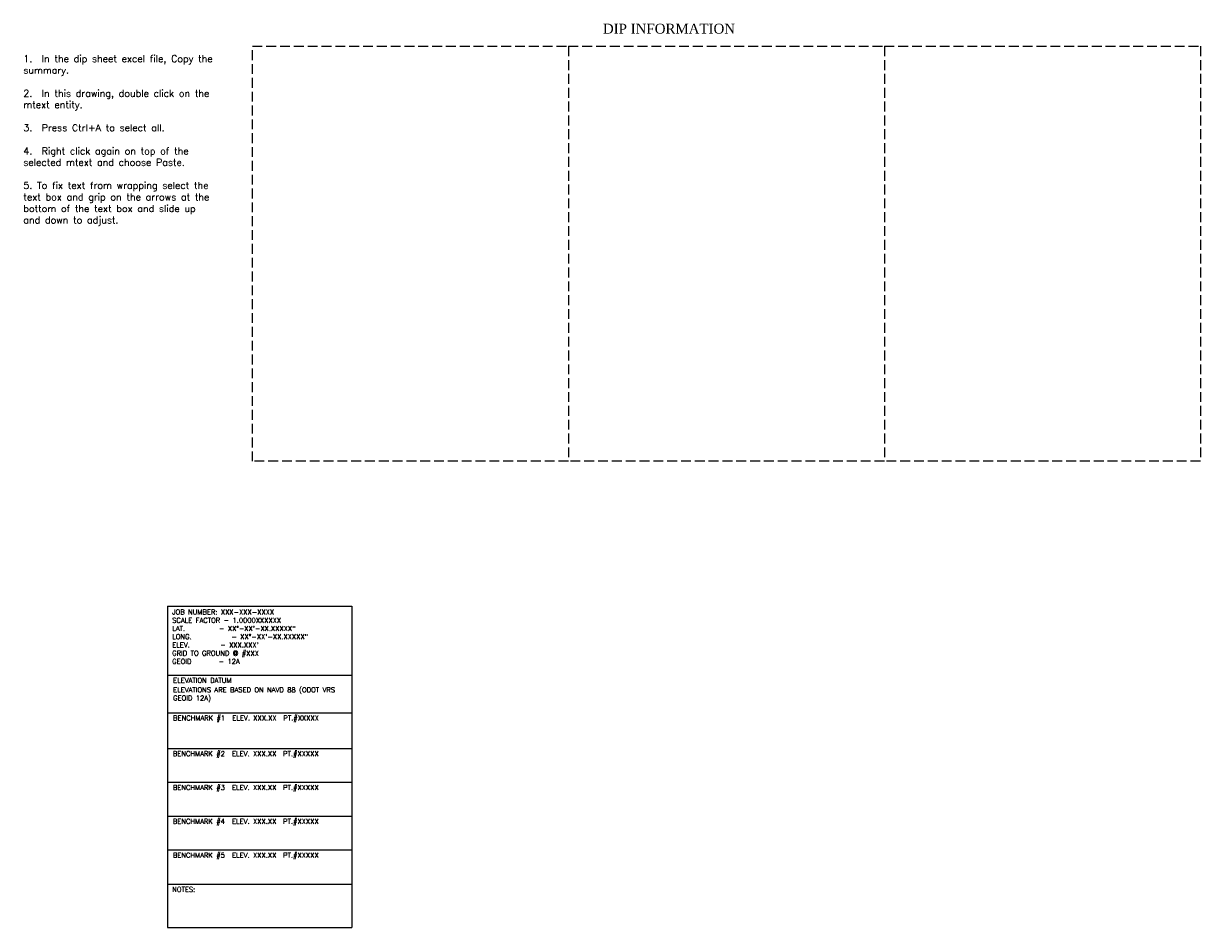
# Model space of a CAD drawing. Extents: x 1490373 to 1513910, y 649283 to 656452.
# Tile 1 of 7: x 1490373 to 1490403, y 656430 to 656452. Entities that reach past the tile are written whole.
import ezdxf

# ---------------------------------------------------------------- set-up
doc = ezdxf.new("R2010")
doc.units = 0
doc.header["$MEASUREMENT"] = 0
doc.linetypes.add('B', pattern=[0.3, 0.25, -0.05])
doc.layers.add('E-DIPS', color=26, linetype='B')
doc.layers.add('SURVEY NOTES', color=10, linetype='Continuous', plot=False)
doc.styles.add('FINE_GRID_LINES', font='simplex')
doc.styles.add('ONE', font='times.ttf')
doc.styles.get("Standard").update_dxf_attribs({"font": 'simplex.shx'})

msp = doc.modelspace()

# ---------------------------------------------------------------- linework, layer by layer
at = {"layer": 'E-DIPS'}
for p, q in [((1490378.515, 656451.919), (1490386.515, 656451.919)), ((1490378.515, 656441.419), (1490378.515, 656451.919)), ((1490386.515, 656451.919), (1490386.515, 656441.419)), ((1490386.515, 656451.919), (1490394.515, 656451.919)), ((1490394.515, 656451.919), (1490394.515, 656441.419)), ((1490394.515, 656451.919), (1490402.515, 656451.919)), ((1490402.515, 656451.919), (1490402.515, 656441.419)), ((1490386.515, 656441.419), (1490378.515, 656441.419)), ((1490394.515, 656441.419), (1490386.515, 656441.419)), ((1490402.515, 656441.419), (1490394.515, 656441.419))]:
    msp.add_line(p, q, dxfattribs=at)
at = {"layer": 'SURVEY NOTES'}
for p, q in [((1490376.366, 656437.75), (1490381.036, 656437.75)), ((1490376.366, 656437.75), (1490376.366, 656435.013)), ((1490381.036, 656437.75), (1490381.036, 656429.623)), ((1490376.366, 656436.011), (1490381.036, 656436.011)), ((1490376.366, 656435.056), (1490381.036, 656435.056)), ((1490376.366, 656435.013), (1490376.366, 656434.091)), ((1490376.366, 656434.166), (1490376.366, 656434.091)), ((1490376.366, 656434.157), (1490376.366, 656433.235)), ((1490376.366, 656434.154), (1490381.036, 656434.154)), ((1490376.366, 656433.301), (1490376.366, 656432.379)), ((1490376.366, 656433.298), (1490381.036, 656433.298)), ((1490376.366, 656433.298), (1490381.036, 656433.298)), ((1490376.366, 656432.445), (1490376.366, 656429.623)), ((1490376.366, 656432.442), (1490381.036, 656432.442)), ((1490376.366, 656432.442), (1490381.036, 656432.442)), ((1490376.366, 656431.586), (1490381.036, 656431.586)), ((1490376.366, 656431.586), (1490381.036, 656431.586)), ((1490376.366, 656430.722), (1490381.036, 656430.722)), ((1490376.366, 656429.623), (1490381.036, 656429.623))]:
    msp.add_line(p, q, dxfattribs=at)

# ---------------------------------------------------------------- texts
at = {"layer": 'E-DIPS', "insert": (1490387.388, 656452.49), "char_height": 0.25, "width": 4.47127, "attachment_point": 1, "style": 'ONE'}
msp.add_mtext('DIP INFORMATION', dxfattribs=at)
at = {"layer": 'E-DIPS', "color": 251, "insert": (1490372.716, 656451.694), "char_height": 0.175, "width": 5.25407, "attachment_point": 1}
msp.add_mtext('1.  In the dip sheet excel file, Copy the summary. \\P\\P2.  In this drawing, double click on the mtext entity.\\P\\P3.  Press Ctrl+A to select all.  \\P\\P4.  Right click again on top of the selected mtext and choose Paste.\\P\\P5. To fix text from wrapping select the text box and grip on the arrows at the bottom of the text box and slide up and down to adjust. ', dxfattribs=at)
at = {"layer": 'SURVEY NOTES', "char_height": 0.125, "attachment_point": 1, "style": 'FINE_GRID_LINES'}
for s, insert, width in [('JOB NUMBER: XXX-XXX-XXXX\\PSCALE FACTOR - 1.0000XXXXXX\\PLAT.          - XX%%D-XX\'-XX.XXXXX"\\PLONG.        ^I- XX%%D-XX\'-XX.XXXXX"\\PELEV.         - XXX.XXX\'\\PGRID TO GROUND @ #XXX\\PGEOID        - 12A', (1490376.484, 656437.667), 4.47127), ('ELEVATION DATUM  ', (1490376.508, 656435.941), 4.47127), ('ELEVATIONS ARE BASED ON NAVD 88 (ODOT VRS GEOID 12A)   ', (1490376.508, 656435.698), 4.47127), ('BENCHMARK #1  ^IELEV. XXX.XX  PT.#XXXXX       ', (1490376.508, 656434.986), 4.47127), ('BENCHMARK #2  ^IELEV. XXX.XX  PT.#XXXXX', (1490376.501, 656434.083), 4.53372), ('BENCHMARK #3  ^IELEV. XXX.XX  PT.#XXXXX', (1490376.501, 656433.227), 4.53372), ('BENCHMARK #4  ^IELEV. XXX.XX  PT.#XXXXX', (1490376.501, 656432.371), 4.53372), ('BENCHMARK #5  ^IELEV. XXX.XX  PT.#XXXXX', (1490376.501, 656431.515), 4.53372), ('NOTES:', (1490376.484, 656430.647), 4.47127)]:
    msp.add_mtext(s, dxfattribs=dict(at, insert=insert, width=width))

doc.saveas('drawing.dxf')
